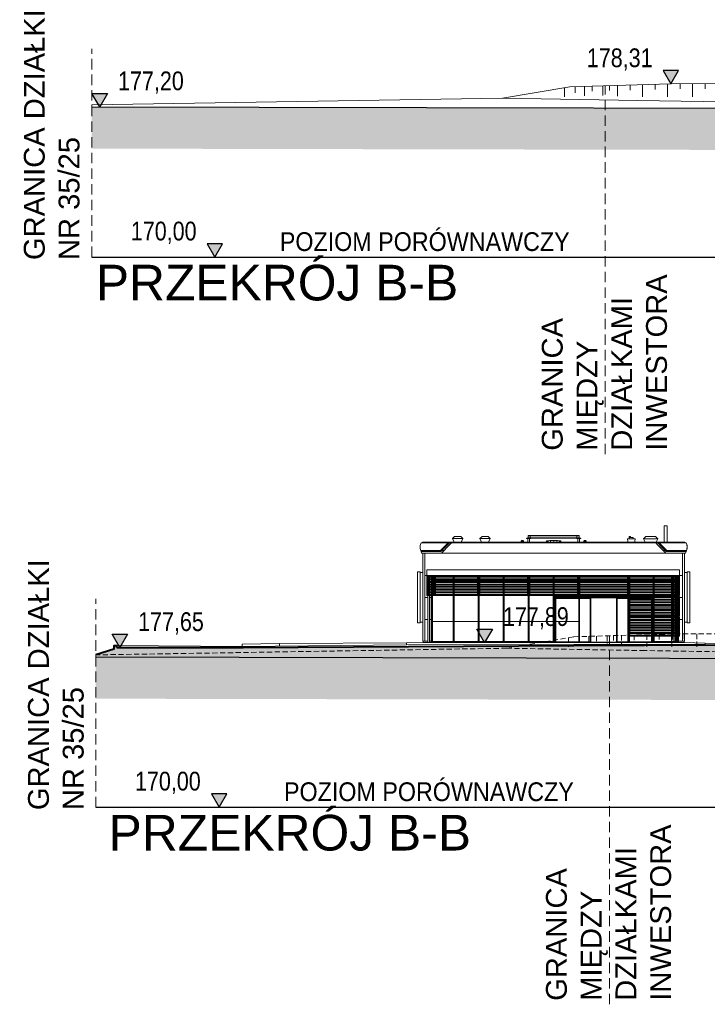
# Model space of a CAD drawing. Header units: metres. Extents: x 964 to 7125, y -212 to 9570.
# Tile 127 of 185: x 2147 to 2180, y 227 to 274. Entities that reach past the tile are written whole.
import ezdxf

# ---------------------------------------------------------------- set-up
doc = ezdxf.new("R2010")
doc.units = ezdxf.units.M
for name, pattern in [('( Dashed )', [0.75, 0.5, -0.25]), ('ACAD_ISO02W100', [15, 12, -3]), ('ACAD_ISO10W100', [18, 12, -3, 0, -3]), ('CIĄGłA', [0]), ('DASH', [0.75, 0.5, -0.25])]:
    doc.linetypes.add(name, pattern=pattern)
for name, color, linetype, lineweight in [('- AGP-1_OPISY', 7, 'Continuous', 13), ('a___widokowa_0.3', 6, 'Continuous', 30), ('AGP1_ELEWACJE', 7, 'Continuous', 15), ('AGP1_OPISY', 7, 'Continuous', 13)]:
    doc.layers.add(name, color=color, linetype=linetype, lineweight=lineweight)
doc.layers.add('AGP1_02_ramy na żaluzje zewn', color=7, linetype='Continuous', lineweight=15, true_color=0x636466)
for name, color, linetype in [('Budowlane - Chodnik', 7, 'Continuous'), ('Budowlane - Obrobki Blacharskie', 7, 'Continuous'), ('Instalacje - CO - Urzadzenia - Nadsufitowe', 7, 'Continuous'), ('Konstrukcja - Fasada', 7, 'Continuous'), ('Konstrukcja - platforma', 7, 'Continuous'), ('wypelnienia kryjace', 250, 'Continuous'), ('Wyposazenie Zew - Blendy Elewacyjne', 7, 'Continuous'), ('Wyposazenie Zew - Mroziki', 7, 'Continuous'), ('zz-odwodnienie', 5, 'Continuous')]:
    doc.layers.add(name, color=color, linetype=linetype)
doc.styles.add('ARIAL', font='arial.ttf')
doc.styles.add('GENERATED_STYLE_2', font='arial.ttf')
doc.styles.get("Standard").update_dxf_attribs({"font": 'arial.ttf'})
pattern_1 = [(95, (-231.1254, -784.56888), (0.14009465, 0.117553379), [0.01905, -0.20955]), (40, (-231.1254, -784.56888), (-0.160018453, 0.110176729), [0.01524, -0.167640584]), (145.451445, (-231.11373, -784.55909), (-0.019923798, 0.227730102), [0.016190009, -0.178090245]), (91.1842, (-231.16133, -784.53296), (0.221410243, 0.161953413), [0.028575, -0.314325]), (141.635558, (-231.14288, -784.51947), (-0.007086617, 0.342826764), [0.024285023, -0.267135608]), (36.184151, (-231.16133, -784.53296), (-0.007086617, 0.342826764), [0.022859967, -0.251459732]), (66, (-231.13439, -784.52398), (0.179519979, 0.034895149), [0.01905, -0.20955]), (11, (-231.13439, -784.52398), (-0.086539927, 0.173941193), [0.01524, -0.16764]), (116.451445, (-231.11943, -784.52108), (0.092980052, 0.208836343), [0.016190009, -0.178089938]), (82.5, (-231.125405, -784.568885), (-0.057605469, 0.0619734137), [0, -0.165608, 0, -0.17018, 0, -0.168275]), (52.5, (-231.125405, -784.568885), (-0.0235897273, 0.1180870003), [0, -0.097028, 0, -0.161798, 0, -0.064135]), (12.5, (-231.16546, -784.60894), (0.099927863, 0.0918261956), [0, -0.0635, 0, -0.19812, 0, -0.26289]), (2.5, (-231.18342, -784.6269), (0.0867639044, 0.122722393), [0, -0.08255, 0, -0.131572, 0, -0.18669])]

# ---------------------------------------------------------------- blocks, each defined once
blk = doc.blocks.new('d_rzędna')
at = {"layer": 'zz-odwodnienie'}
blk.add_hatch(color=0, dxfattribs=at).paths.add_polyline_path([(0, 0), (0.369, 0.639), (-0.369, 0.639)])
at = {"layer": 'zz-odwodnienie', "color": 0}
for p, q in [((-0.369, 0.639), (0, 0)), ((0.369, 0.639), (-0.369, 0.639)), ((-0.369, 0.639), (0, 0)), ((0.369, 0.639), (-0.369, 0.639)), ((0, 0), (0.369, 0.639)), ((0, 0), (0.369, 0.639))]:
    blk.add_line(p, q, dxfattribs=at)
blk = doc.blocks.new('ELEWACJA FRONT  KONST PRZEKROJE TERENOWE')
at = {"color": 18, "lineweight": 5, "true_color": 0x000000}
for p, q in [((17113.6, 8857.5), (17113.6, 9101.5)), ((17126.1, 9101.5), (17113.6, 9101.5)), ((17126.1, 8857.5), (17126.1, 9101.5)), ((17138.5, 9098.5), (17126.1, 9098.5)), ((18393.9, 9098.5), (18406.4, 9098.5)), ((18406.4, 8857.5), (18406.4, 9101.5)), ((18406.4, 9101.5), (18418.9, 9101.5)), ((18418.9, 8857.5), (18418.9, 9101.5)), ((17126.1, 8857.5), (17113.6, 8857.5)), ((17138.5, 8860.5), (17126.1, 8860.5)), ((18393.9, 8860.5), (18406.4, 8860.5)), ((18406.4, 8857.5), (18418.9, 8857.5)), ((17150.6, 8769.5), (17150.6, 8769.5)), ((17150.6, 8769.5), (17150.6, 8769.5)), ((17886.8, 8767), (17776.3, 8767))]:
    blk.add_line(p, q, dxfattribs=at)
for points in [[(17736.2, 9244), (17736.2, 9246), (17736.2, 9250), (17732.2, 9250), (17732.2, 9244)], [(17736.2, 9250), (17741.1, 9250)], [(17737.7, 9246), (17736.2, 9246), (17736.2, 9250)], [(17791.4, 9250), (17796.2, 9250), (17796.2, 9246), (17794.9, 9246)], [(17796.2, 9244), (17796.2, 9246), (17796.2, 9250), (17800.2, 9250), (17800.2, 9244)], [(17400.3, 9068.5), (17400.3, 9076), (17163.3, 9076), (17163.3, 9068.5)], [(17640.3, 9068.5), (17640.3, 9076), (17412.3, 9076), (17412.3, 9068.5)], [(17880.3, 9068.5), (17880.3, 9076), (17652.3, 9076), (17652.3, 9068.5)], [(18120.3, 9068.5), (18120.3, 9076), (17892.3, 9076), (17892.3, 9068.5)], [(18365.3, 9068.5), (18365.3, 9076), (18132.3, 9076), (18132.3, 9068.5)], [(18365.3, 8971), (18365.3, 8978.5), (18132.3, 8978.5), (18132.3, 8971)], [(18365.3, 8873.5), (18365.3, 8881), (18132.3, 8881), (18132.3, 8873.5)]]:
    blk.add_lwpolyline(points, dxfattribs=at)
for points in [[(17736.2, 9246), (17732.2, 9246), (17732.2, 9250), (17736.2, 9250)], [(17735.9, 9246.3), (17732.5, 9246.3), (17732.5, 9249.7), (17735.9, 9249.7)], [(17796.2, 9246), (17800.2, 9246), (17800.2, 9250), (17796.2, 9250)], [(17796.5, 9246.3), (17799.9, 9246.3), (17799.9, 9249.7), (17796.5, 9249.7)], [(17158.3, 8988.5), (17163.3, 8988.5), (17163.3, 9081), (17158.3, 9081)], [(17400.3, 9081), (17163.3, 9081), (17163.3, 9076), (17400.3, 9076)], [(17400.3, 9068.5), (17163.3, 9068.5), (17163.3, 9063.5), (17400.3, 9063.5)], [(17400.3, 8988.5), (17405.3, 8988.5), (17405.3, 9081), (17400.3, 9081)], [(17407.3, 8988.5), (17412.3, 8988.5), (17412.3, 9081), (17407.3, 9081)], [(17640.3, 9081), (17412.3, 9081), (17412.3, 9076), (17640.3, 9076)], [(17640.3, 9068.5), (17412.3, 9068.5), (17412.3, 9063.5), (17640.3, 9063.5)], [(17640.3, 8988.5), (17645.3, 8988.5), (17645.3, 9081), (17640.3, 9081)], [(17647.3, 8988.5), (17652.3, 8988.5), (17652.3, 9081), (17647.3, 9081)], [(17880.3, 9081), (17652.3, 9081), (17652.3, 9076), (17880.3, 9076)], [(17880.3, 9068.5), (17652.3, 9068.5), (17652.3, 9063.5), (17880.3, 9063.5)], [(17880.3, 8988.5), (17885.3, 8988.5), (17885.3, 9081), (17880.3, 9081)], [(17887.3, 8988.5), (17892.3, 8988.5), (17892.3, 9081), (17887.3, 9081)], [(18120.3, 9081), (17892.3, 9081), (17892.3, 9076), (18120.3, 9076)], [(18120.3, 9068.5), (17892.3, 9068.5), (17892.3, 9063.5), (18120.3, 9063.5)], [(18120.3, 8988.5), (18125.3, 8988.5), (18125.3, 9081), (18120.3, 9081)], [(18127.3, 8988.5), (18132.3, 8988.5), (18132.3, 9081), (18127.3, 9081)], [(18365.3, 9081), (18132.3, 9081), (18132.3, 9076), (18365.3, 9076)], [(18365.3, 9068.5), (18132.3, 9068.5), (18132.3, 9063.5), (18365.3, 9063.5)], [(18365.3, 8988.5), (18370.3, 8988.5), (18370.3, 9081), (18365.3, 9081)], [(17400.3, 9056), (17163.3, 9056), (17163.3, 9051), (17400.3, 9051)], [(17400.3, 9043.5), (17163.3, 9043.5), (17163.3, 9038.5), (17400.3, 9038.5)], [(17400.3, 9031), (17163.3, 9031), (17163.3, 9026), (17400.3, 9026)], [(17640.3, 9056), (17412.3, 9056), (17412.3, 9051), (17640.3, 9051)], [(17640.3, 9043.5), (17412.3, 9043.5), (17412.3, 9038.5), (17640.3, 9038.5)], [(17640.3, 9031), (17412.3, 9031), (17412.3, 9026), (17640.3, 9026)], [(17880.3, 9056), (17652.3, 9056), (17652.3, 9051), (17880.3, 9051)], [(17880.3, 9043.5), (17652.3, 9043.5), (17652.3, 9038.5), (17880.3, 9038.5)], [(17880.3, 9031), (17652.3, 9031), (17652.3, 9026), (17880.3, 9026)], [(18120.3, 9056), (17892.3, 9056), (17892.3, 9051), (18120.3, 9051)], [(18120.3, 9043.5), (17892.3, 9043.5), (17892.3, 9038.5), (18120.3, 9038.5)], [(18120.3, 9031), (17892.3, 9031), (17892.3, 9026), (18120.3, 9026)], [(18365.3, 9056), (18132.3, 9056), (18132.3, 9051), (18365.3, 9051)], [(18365.3, 9043.5), (18132.3, 9043.5), (18132.3, 9038.5), (18365.3, 9038.5)], [(18365.3, 9031), (18132.3, 9031), (18132.3, 9026), (18365.3, 9026)], [(17400.3, 9018.5), (17163.3, 9018.5), (17163.3, 9013.5), (17400.3, 9013.5)], [(17400.3, 9006), (17163.3, 9006), (17163.3, 9001), (17400.3, 9001)], [(17400.3, 8993.5), (17163.3, 8993.5), (17163.3, 8988.5), (17400.3, 8988.5)], [(17640.3, 9018.5), (17412.3, 9018.5), (17412.3, 9013.5), (17640.3, 9013.5)], [(17640.3, 9006), (17412.3, 9006), (17412.3, 9001), (17640.3, 9001)], [(17640.3, 8993.5), (17412.3, 8993.5), (17412.3, 8988.5), (17640.3, 8988.5)], [(17880.3, 9018.5), (17652.3, 9018.5), (17652.3, 9013.5), (17880.3, 9013.5)], [(17880.3, 9006), (17652.3, 9006), (17652.3, 9001), (17880.3, 9001)], [(17880.3, 8993.5), (17652.3, 8993.5), (17652.3, 8988.5), (17880.3, 8988.5)], [(18120.3, 9018.5), (17892.3, 9018.5), (17892.3, 9013.5), (18120.3, 9013.5)], [(18120.3, 9006), (17892.3, 9006), (17892.3, 9001), (18120.3, 9001)], [(18120.3, 8993.5), (17892.3, 8993.5), (17892.3, 8988.5), (18120.3, 8988.5)], [(18127.3, 8891), (18132.3, 8891), (18132.3, 8983.5), (18127.3, 8983.5)], [(18365.3, 9018.5), (18132.3, 9018.5), (18132.3, 9013.5), (18365.3, 9013.5)], [(18365.3, 9006), (18132.3, 9006), (18132.3, 9001), (18365.3, 9001)], [(18365.3, 8993.5), (18132.3, 8993.5), (18132.3, 8988.5), (18365.3, 8988.5)], [(18365.3, 8983.5), (18132.3, 8983.5), (18132.3, 8978.5), (18365.3, 8978.5)], [(18365.3, 8891), (18370.3, 8891), (18370.3, 8983.5), (18365.3, 8983.5)], [(18365.3, 8971), (18132.3, 8971), (18132.3, 8966), (18365.3, 8966)], [(18365.3, 8958.5), (18132.3, 8958.5), (18132.3, 8953.5), (18365.3, 8953.5)], [(18365.3, 8946), (18132.3, 8946), (18132.3, 8941), (18365.3, 8941)], [(18365.3, 8933.5), (18132.3, 8933.5), (18132.3, 8928.5), (18365.3, 8928.5)], [(18127.3, 8793.5), (18132.3, 8793.5), (18132.3, 8886), (18127.3, 8886)], [(18365.3, 8921), (18132.3, 8921), (18132.3, 8916), (18365.3, 8916)], [(18365.3, 8908.5), (18132.3, 8908.5), (18132.3, 8903.5), (18365.3, 8903.5)], [(18365.3, 8896), (18132.3, 8896), (18132.3, 8891), (18365.3, 8891)], [(18365.3, 8886), (18132.3, 8886), (18132.3, 8881), (18365.3, 8881)], [(18365.3, 8793.5), (18370.3, 8793.5), (18370.3, 8886), (18365.3, 8886)], [(18365.3, 8873.5), (18132.3, 8873.5), (18132.3, 8868.5), (18365.3, 8868.5)], [(18365.3, 8861), (18132.3, 8861), (18132.3, 8856), (18365.3, 8856)], [(18365.3, 8848.5), (18132.3, 8848.5), (18132.3, 8843.5), (18365.3, 8843.5)], [(18365.3, 8836), (18132.3, 8836), (18132.3, 8831), (18365.3, 8831)], [(18365.3, 8823.5), (18132.3, 8823.5), (18132.3, 8818.5), (18365.3, 8818.5)], [(18365.3, 8811), (18132.3, 8811), (18132.3, 8806), (18365.3, 8806)], [(18365.3, 8798.5), (18132.3, 8798.5), (18132.3, 8793.5), (18365.3, 8793.5)]]:
    blk.add_lwpolyline(points, close=True, dxfattribs=at)
at = {"color": 18, "linetype": 'ACAD_ISO02W100', "lineweight": 5, "ltscale": 0.1, "true_color": 0x000000}
for points in [[(17735.9, 9244), (17735.9, 9246), (17735.9, 9249.7), (17732.5, 9249.7), (17732.5, 9244)], [(17737.4, 9246.3), (17736.2, 9246.3), (17736.2, 9249.7), (17740.6, 9249.7)], [(17792, 9249.7), (17796.2, 9249.7), (17796.2, 9246.3), (17795.2, 9246.3)], [(17796.5, 9244), (17796.5, 9246), (17796.5, 9249.7), (17799.9, 9249.7), (17799.9, 9244)]]:
    blk.add_lwpolyline(points, dxfattribs=at)
at = {"layer": 'a___widokowa_0.3', "color": 18, "lineweight": 5, "true_color": 0x000000}
for p, q in [((17125.9, 9223.3), (17126.3, 9228)), ((17125.9, 9218.5), (17125.9, 9223.3)), ((17126.4, 9213.7), (17125.9, 9218.5)), ((17126.3, 9228), (17127.1, 9232.8)), ((17127.3, 9209), (17126.4, 9213.7)), ((17127.1, 9232.8), (17128.4, 9237.4)), ((17128.6, 9204.4), (17127.3, 9209)), ((17130.1, 9241.8), (17128.4, 9237.4)), ((17130.3, 9241.8), (17130.1, 9241.8)), ((17132.4, 9241.8), (17130.1, 9241.8)), ((17132.4, 9241.8), (17130.3, 9241.8)), ((17133.6, 9241.8), (17132.4, 9241.8)), ((17133.6, 9241.8), (17132.4, 9241.8)), ((17132.4, 9241.8), (17132.4, 9241.8)), ((17137.6, 9241.8), (17133.6, 9241.8)), ((17133.6, 9241.8), (17133.6, 9241.8)), ((18394.9, 9244), (17137.6, 9244)), ((17137.6, 9244), (17137.6, 9241.8)), ((18394.9, 9244), (18394.9, 9241.8)), ((18394.9, 9241.8), (18398.9, 9241.8)), ((18398.9, 9241.8), (18400.1, 9241.8)), ((18398.9, 9241.8), (18398.9, 9241.8)), ((18398.9, 9241.8), (18400.1, 9241.8)), ((18402.1, 9241.8), (18400.1, 9241.8)), ((18400.1, 9241.8), (18400.1, 9241.8)), ((18400.1, 9241.8), (18402.4, 9241.8)), ((18404, 9237.4), (18402.4, 9241.8)), ((18405.2, 9209), (18403.9, 9204.4)), ((18405.3, 9232.8), (18404, 9237.4)), ((18406.1, 9213.7), (18405.2, 9209)), ((18406.2, 9228), (18405.3, 9232.8)), ((18406.6, 9218.5), (18406.1, 9213.7)), ((18406.6, 9223.3), (18406.2, 9228)), ((18406.6, 9223.3), (18406.6, 9218.5)), ((17130.5, 9198.7), (17128.6, 9204.4)), ((17130.5, 9198.7), (17132.9, 9191.8)), ((17227.9, 9191.8), (17132.9, 9191.8)), ((17227.9, 9191.8), (18304.5, 9191.8)), ((18304.5, 9191.8), (18399.6, 9191.8)), ((18399.6, 9191.8), (18401.9, 9198.7)), ((18401.9, 9198.7), (18403.9, 9204.4))]:
    blk.add_line(p, q, dxfattribs=at)
for points in [[(17138.5, 9191.8), (17138.5, 8769), (17140.5, 8769), (17140.5, 8763)], [(18393.9, 8769), (18393.9, 9191.8)], [(18393.9, 8769), (18391.9, 8769), (18391.9, 8763)]]:
    blk.add_lwpolyline(points, dxfattribs=at)
blk.add_lwpolyline([(17158.2, 9112), (18370.2, 9112), (18370.2, 9084), (17158.2, 9084)], close=True, dxfattribs=at)
at = {"layer": 'AGP1_02_ramy na żaluzje zewn', "color": 18, "lineweight": 5, "true_color": 0x000000}
for points in [[(17162, 8988.5), (17166, 8988.5), (17166, 9084), (17162, 9084)], [(17166, 8988.5), (17170, 8988.5), (17170, 9084), (17166, 9084)], [(17189.3, 8988.5), (17193.3, 8988.5), (17193.3, 9084), (17189.3, 9084)], [(17190.3, 8988.5), (17198.3, 8988.5), (17198.3, 9084), (17190.3, 9084)], [(17199.3, 8988.5), (17195.3, 8988.5), (17195.3, 9084), (17199.3, 9084)], [(17401.3, 8988.5), (17405.3, 8988.5), (17405.3, 9084), (17401.3, 9084)], [(17410.3, 8988.5), (17402.3, 8988.5), (17402.3, 9084), (17410.3, 9084)], [(17411.3, 8988.5), (17407.3, 8988.5), (17407.3, 9084), (17411.3, 9084)], [(17641.3, 8988.5), (17645.3, 8988.5), (17645.3, 9084), (17641.3, 9084)], [(17650.3, 8988.5), (17642.3, 8988.5), (17642.3, 9084), (17650.3, 9084)], [(17651.3, 8988.5), (17647.3, 8988.5), (17647.3, 9084), (17651.3, 9084)], [(17881.3, 8988.5), (17885.3, 8988.5), (17885.3, 9084), (17881.3, 9084)], [(17890.3, 8988.5), (17882.3, 8988.5), (17882.3, 9084), (17890.3, 9084)], [(17891.3, 8988.5), (17887.3, 8988.5), (17887.3, 9084), (17891.3, 9084)], [(18121.3, 8988.5), (18125.3, 8988.5), (18125.3, 9084), (18121.3, 9084)], [(18122.3, 8763), (18130.3, 8763), (18130.3, 9084), (18122.3, 9084)], [(18131.3, 8793.5), (18127.3, 8793.5), (18127.3, 9084), (18131.3, 9084)], [(18331.3, 8793.5), (18335.3, 8793.5), (18335.3, 9084), (18331.3, 9084)], [(18332.3, 8763), (18340.3, 8763), (18340.3, 9084), (18332.3, 9084)], [(18341.3, 8793.5), (18337.3, 8793.5), (18337.3, 9084), (18341.3, 9084)], [(18358.6, 8763), (18362.6, 8763), (18362.6, 9084), (18358.6, 9084)], [(18362.6, 8793.5), (18366.6, 8793.5), (18366.6, 9084), (18362.6, 9084)]]:
    blk.add_lwpolyline(points, close=True, dxfattribs=at)
at = {"layer": 'AGP1_02_ramy na żaluzje zewn', "color": 18, "linetype": 'ACAD_ISO10W100', "lineweight": 5, "true_color": 0x000000}
for points in [[(17194.3, 9084), (17194.3, 8988.5)], [(17406.3, 9084), (17406.3, 8988.5)], [(17646.3, 9084), (17646.3, 8988.5)], [(17886.3, 9084), (17886.3, 8988.5)], [(18126.3, 9084), (18126.3, 8763)], [(18336.3, 9084), (18336.3, 8763)]]:
    blk.add_lwpolyline(points, dxfattribs=at)
at = {"layer": 'Budowlane - Chodnik', "color": 18, "lineweight": 5, "true_color": 0x000000}
for p, q in [((17836.3, 8751), (17836.3, 8751)), ((18176.3, 8751), (18176.2, 8751))]:
    blk.add_line(p, q, dxfattribs=at)
blk.add_lwpolyline([(17140.5, 8763), (18391.9, 8763)], dxfattribs=at)
at = {"layer": 'Budowlane - Obrobki Blacharskie', "color": 18, "lineweight": 5, "true_color": 0x000000}
for points in [[(17148.6, 9191.8), (17148.6, 8769)], [(18383.9, 8769), (18383.9, 9191.8)], [(17140.5, 8769), (17163.2, 8769)], [(17170.2, 8769), (17178.5, 8769)], [(18358.2, 8769), (18354, 8769)], [(18391.9, 8769), (18365.2, 8769)]]:
    blk.add_lwpolyline(points, dxfattribs=at)
for points in [[(17170.2, 9084), (17163.2, 9084), (17163.2, 8763), (17170.2, 8763)], [(18365.2, 9084), (18358.2, 9084), (18358.2, 8763), (18365.2, 8763)]]:
    blk.add_lwpolyline(points, close=True, dxfattribs=at)
at = {"layer": 'Instalacje - CO - Urzadzenia - Nadsufitowe', "color": 18, "lineweight": 5, "true_color": 0x000000}
for p, q in [((18297.2, 9244), (18297.2, 9321.8)), ((18297.2, 9321.8), (18297.4, 9321.8)), ((18297.4, 9321.8), (18298.1, 9321.8)), ((18298.1, 9321.8), (18299.1, 9321.8)), ((18299.1, 9321.8), (18300.5, 9321.8)), ((18300.5, 9321.8), (18302.1, 9321.8)), ((18302.1, 9321.8), (18303.8, 9321.8)), ((18303.8, 9321.8), (18305.5, 9321.8)), ((18305.5, 9321.8), (18307.1, 9321.8)), ((18307.1, 9321.8), (18308.4, 9321.8)), ((18308.4, 9321.8), (18309.5, 9321.8)), ((18309.5, 9321.8), (18310.1, 9321.8)), ((18310.1, 9321.8), (18310.4, 9321.8)), ((18310.4, 9244), (18310.4, 9321.8)), ((17281.3, 9261.8), (17291.4, 9271.8)), ((17281.3, 9261.8), (17331.2, 9261.8)), ((17281.3, 9261.8), (17289.6, 9244)), ((17321.1, 9271.8), (17291.4, 9271.8)), ((17331.2, 9261.8), (17321.1, 9271.8)), ((17331.2, 9261.8), (17322.9, 9244)), ((17412.6, 9261.8), (17422.7, 9271.8)), ((17412.6, 9261.8), (17420.9, 9244)), ((17462.5, 9261.8), (17412.6, 9261.8)), ((17452.4, 9271.8), (17422.7, 9271.8)), ((17462.5, 9261.8), (17452.4, 9271.8)), ((17462.5, 9261.8), (17454.2, 9244)), ((18120, 9260.7), (18120.7, 9260.7)), ((18120, 9260.7), (18121.4, 9247.8)), ((18120.7, 9260.7), (18122.5, 9260.7)), ((18122.5, 9260.7), (18125.5, 9260.7)), ((18125.5, 9260.7), (18129.4, 9260.7)), ((18129, 9265.2), (18127.5, 9260.7)), ((18129.4, 9265.8), (18129, 9265.2)), ((18129.3, 9271.8), (18129.2, 9271.8)), ((18129.2, 9265.5), (18129.2, 9271.8)), ((18129.5, 9271.8), (18129.3, 9271.8)), ((18130, 9266), (18129.4, 9265.8)), ((18129.4, 9260.7), (18133.9, 9260.7)), ((18129.9, 9271.8), (18129.5, 9271.8)), ((18130.5, 9271.8), (18129.9, 9271.8)), ((18130, 9266), (18130.3, 9266)), ((18130.3, 9266), (18131.2, 9266)), ((18131.1, 9271.8), (18130.5, 9271.8)), ((18131.8, 9271.8), (18131.1, 9271.8)), ((18131.2, 9266), (18132.6, 9266)), ((18132.4, 9271.8), (18131.8, 9271.8)), ((18133.1, 9271.8), (18132.4, 9271.8)), ((18132.6, 9266), (18134.4, 9266)), ((18133.6, 9271.8), (18133.1, 9271.8)), ((18134, 9271.8), (18133.6, 9271.8)), ((18133.9, 9260.7), (18138.8, 9260.7)), ((18134.3, 9271.8), (18134, 9271.8)), ((18134.4, 9271.8), (18134.3, 9271.8)), ((18134.4, 9266), (18134.4, 9271.8)), ((18134.4, 9266), (18136.5, 9266)), ((18136.5, 9266), (18138.8, 9266)), ((18138.8, 9266), (18141, 9266)), ((18138.8, 9260.7), (18143.6, 9260.7)), ((18141, 9266), (18143.1, 9266)), ((18143.1, 9266), (18144.9, 9266)), ((18143.6, 9260.7), (18148.1, 9260.7)), ((18144.9, 9266), (18146.3, 9266)), ((18146.3, 9266), (18147.2, 9266)), ((18147.2, 9266), (18147.5, 9266)), ((18147.5, 9266), (18148.1, 9265.8)), ((18148.1, 9265.8), (18148.5, 9265.2)), ((18148.1, 9260.7), (18152, 9260.7)), ((18148.5, 9265.2), (18150, 9260.7)), ((18152, 9260.7), (18155, 9260.7)), ((18155, 9260.7), (18156.9, 9260.7)), ((18157.5, 9260.7), (18156.1, 9247.8)), ((18156.9, 9260.7), (18157.5, 9260.7)), ((18197.3, 9259.5), (18208.3, 9271.8)), ((18197.3, 9259.5), (18266.5, 9259.5)), ((18197.3, 9259.5), (18205.3, 9244)), ((18255.5, 9271.8), (18208.3, 9271.8)), ((18266.5, 9259.5), (18255.5, 9271.8)), ((18266.5, 9259.5), (18258.4, 9244)), ((17610.9, 9247.4), (17611.1, 9248.8)), ((17610.9, 9247.4), (17610.9, 9247.1)), ((17610.9, 9247.1), (17610.9, 9246.3)), ((17610.9, 9246.3), (17610.9, 9244.9)), ((17610.9, 9244.9), (17610.9, 9244)), ((17611.1, 9248.8), (17611.6, 9250.1)), ((17611.1, 9244), (17611.6, 9244.9)), ((17611.6, 9244.7), (17611.5, 9244.9)), ((17611.6, 9250.1), (17612.5, 9251.2)), ((17611.6, 9244.9), (17612.5, 9245.7)), ((17612.1, 9244), (17611.6, 9244.7)), ((17612.5, 9251.2), (17613.6, 9252.1)), ((17612.5, 9245.7), (17613.6, 9246.3)), ((17613.6, 9252.1), (17614.9, 9252.6)), ((17613.6, 9246.3), (17614.9, 9246.7)), ((17614.9, 9252.6), (17616.3, 9252.8)), ((17614.9, 9246.7), (17616.3, 9246.8)), ((17616.3, 9252.8), (17617.7, 9252.6)), ((17616.3, 9246.3), (17616.3, 9246.8)), ((17616.3, 9246.8), (17617.7, 9246.7)), ((17616.3, 9244.9), (17616.3, 9246.3)), ((17616.3, 9244), (17616.3, 9244.9)), ((17617.7, 9252.6), (17619, 9252.1)), ((17617.7, 9246.7), (17619, 9246.3)), ((17619, 9252.1), (17620.1, 9251.2)), ((17619, 9246.3), (17620.1, 9245.7)), ((17620.1, 9251.2), (17620.9, 9250.1)), ((17620.1, 9245.7), (17620.9, 9244.9)), ((17620.9, 9244.7), (17620.4, 9244)), ((17620.9, 9250.1), (17621.5, 9248.8)), ((17621, 9244.9), (17620.9, 9244.7)), ((17620.9, 9244.9), (17621.5, 9244)), ((17621.5, 9248.8), (17621.7, 9247.4)), ((17621.7, 9247.4), (17621.7, 9247.1)), ((17621.7, 9247.1), (17621.7, 9246.3)), ((17621.7, 9246.3), (17621.7, 9244.9)), ((17621.7, 9244.9), (17621.7, 9244)), ((17739.9, 9249.4), (17736.8, 9246.8)), ((17736.8, 9246.8), (17737, 9246.7)), ((17737, 9246.7), (17737.4, 9246.3)), ((17737.4, 9246.3), (17738, 9245.7)), ((17738, 9245.7), (17738.8, 9244.9)), ((17738.8, 9244.9), (17739.7, 9244)), ((17743.5, 9251.3), (17739.9, 9249.4)), ((17747.3, 9252.4), (17743.5, 9251.3)), ((17751.3, 9252.8), (17747.3, 9252.4)), ((17781.3, 9252.8), (17751.3, 9252.8)), ((17751.3, 9252.8), (17751.3, 9252.6)), ((17751.3, 9252.6), (17751.3, 9252.1)), ((17751.3, 9252.1), (17751.3, 9251.2)), ((17751.3, 9251.2), (17751.3, 9250.1)), ((17751.3, 9250.1), (17751.3, 9248.8)), ((17751.3, 9248.8), (17751.3, 9247.4)), ((17751.3, 9247.4), (17751.3, 9246)), ((17751.3, 9246), (17751.3, 9244.7)), ((17751.3, 9244.7), (17751.3, 9244)), ((17763.6, 9244.7), (17762.9, 9244)), ((17762.9, 9244), (17763.6, 9244.7)), ((17764.9, 9246), (17763.6, 9244.7)), ((17763.6, 9244.7), (17764.9, 9246)), ((17763.6, 9244.7), (17763.6, 9244.7)), ((17766.3, 9247.4), (17764.9, 9246)), ((17764.9, 9246), (17766.3, 9247.4)), ((17764.9, 9246), (17764.9, 9246)), ((17767.7, 9246), (17766.3, 9247.4)), ((17766.3, 9247.4), (17767.7, 9246)), ((17769, 9244.7), (17767.7, 9246)), ((17767.7, 9246), (17769, 9244.7)), ((17767.7, 9246), (17767.7, 9246)), ((17769.7, 9244), (17769, 9244.7)), ((17769, 9244.7), (17769.7, 9244)), ((17769, 9244.7), (17769, 9244.7)), ((17781.3, 9252.8), (17781.3, 9252.6)), ((17781.3, 9252.8), (17785.2, 9252.4)), ((17781.3, 9252.6), (17781.3, 9252.1)), ((17781.3, 9252.1), (17781.3, 9251.2)), ((17781.3, 9251.2), (17781.3, 9250.1)), ((17781.3, 9250.1), (17781.3, 9248.8)), ((17781.3, 9248.8), (17781.3, 9247.4)), ((17781.3, 9247.4), (17781.3, 9246)), ((17781.3, 9246), (17781.3, 9244.7)), ((17781.3, 9244.7), (17781.3, 9244)), ((17785.2, 9252.4), (17789.1, 9251.3)), ((17789.1, 9251.3), (17792.6, 9249.4)), ((17792.6, 9249.4), (17795.7, 9246.8)), ((17792.9, 9244), (17793.8, 9244.9)), ((17793.8, 9244.9), (17794.6, 9245.7)), ((17794.6, 9245.7), (17795.2, 9246.3)), ((17795.2, 9246.3), (17795.6, 9246.7)), ((17795.6, 9246.7), (17795.7, 9246.8)), ((17910.9, 9247.4), (17911.1, 9248.8)), ((17910.9, 9247.4), (17910.9, 9247.1)), ((17910.9, 9247.1), (17910.9, 9246.3)), ((17910.9, 9246.3), (17910.9, 9244.9)), ((17910.9, 9244.9), (17910.9, 9244)), ((17911.1, 9248.8), (17911.6, 9250.1)), ((17911.1, 9244), (17911.6, 9244.9)), ((17911.6, 9244.7), (17911.5, 9244.9)), ((17911.6, 9250.1), (17912.5, 9251.2)), ((17911.6, 9244.9), (17912.5, 9245.7)), ((17912.1, 9244), (17911.6, 9244.7)), ((17912.5, 9251.2), (17913.6, 9252.1)), ((17912.5, 9245.7), (17913.6, 9246.3)), ((17913.6, 9252.1), (17914.9, 9252.6)), ((17913.6, 9246.3), (17914.9, 9246.7)), ((17914.9, 9252.6), (17916.3, 9252.8)), ((17914.9, 9246.7), (17916.3, 9246.8)), ((17916.3, 9252.8), (17917.7, 9252.6)), ((17916.3, 9246.3), (17916.3, 9246.8)), ((17916.3, 9246.8), (17917.7, 9246.7)), ((17916.3, 9244.9), (17916.3, 9246.3)), ((17916.3, 9244), (17916.3, 9244.9)), ((17917.7, 9252.6), (17919, 9252.1)), ((17917.7, 9246.7), (17919, 9246.3)), ((17919, 9252.1), (17920.1, 9251.2)), ((17919, 9246.3), (17920.1, 9245.7)), ((17920.1, 9251.2), (17920.9, 9250.1)), ((17920.1, 9245.7), (17920.9, 9244.9)), ((17920.9, 9244.7), (17920.4, 9244)), ((17920.9, 9250.1), (17921.5, 9248.8)), ((17921, 9244.9), (17920.9, 9244.7)), ((17920.9, 9244.9), (17921.5, 9244)), ((17921.5, 9248.8), (17921.7, 9247.4)), ((17921.7, 9247.4), (17921.7, 9247.1)), ((17921.7, 9247.1), (17921.7, 9246.3)), ((17921.7, 9246.3), (17921.7, 9244.9)), ((17921.7, 9244.9), (17921.7, 9244)), ((18121.4, 9247.8), (18121.7, 9246.6)), ((18121.7, 9246.6), (18122.3, 9245.5)), ((18122.3, 9245.5), (18123.1, 9244.6)), ((18123.1, 9244.6), (18123.9, 9244)), ((18154.5, 9244.6), (18153.7, 9244)), ((18155.3, 9245.5), (18154.5, 9244.6)), ((18155.8, 9246.6), (18155.3, 9245.5)), ((18156.1, 9247.8), (18155.8, 9246.6))]:
    blk.add_line(p, q, dxfattribs=at)
at = {"layer": 'Konstrukcja - Fasada', "color": 18, "lineweight": 5, "true_color": 0x000000}
for p, q in [((17766.3, 9079), (17764.3, 9079)), ((17883.8, 9065), (17884.3, 9064.5)), ((17888.3, 9060.5), (17888.8, 9060)), ((18124.3, 9060.5), (18123.8, 9060)), ((18128.8, 9065), (18128.3, 9064.5)), ((17764.3, 8768), (17764.3, 8984)), ((17768.3, 8986.5), (17768.3, 8981.5)), ((17768.3, 8768), (17768.3, 8981.5)), ((17768.3, 8981.5), (17773.3, 8976.5)), ((17773.3, 8864), (17773.3, 8976.5)), ((17776.3, 8973.5), (17776.3, 8767)), ((17886.8, 8973.5), (17776.3, 8973.5)), ((17886.8, 8767), (17886.8, 8973.5)), ((17889.8, 8976.5), (17889.8, 8764)), ((17941, 8973.5), (17889.8, 8973.5)), ((17941, 8767), (17941, 8973.5)), ((17944, 8976.5), (17944, 8764)), ((18068.5, 8976.5), (18068.5, 8764)), ((18071.5, 8973.5), (18122.8, 8973.5)), ((18071.5, 8767), (18071.5, 8973.5)), ((18122.8, 8764), (18122.8, 8976.5)), ((18236.3, 8973.5), (18125.8, 8973.5)), ((18125.8, 8973.5), (18125.8, 8767)), ((18236.3, 8767), (18236.3, 8973.5)), ((18244.3, 8981.5), (18239.3, 8976.5)), ((18239.3, 8976.5), (18239.3, 8764)), ((18244.3, 8986.5), (18244.3, 8981.5)), ((18244.3, 8768), (18244.3, 8981.5)), ((17889.8, 8767), (17941, 8767)), ((18122.8, 8767), (18071.5, 8767)), ((18125.8, 8767), (18236.3, 8767))]:
    blk.add_line(p, q, dxfattribs=at)
for points in [[(18354, 9083), (18354, 9084), (17178.5, 9084), (17178.5, 9083)], [(17181.6, 9079), (17181.6, 8768)], [(17184.6, 9065), (17184.6, 9079)], [(18347.9, 9079), (18347.9, 9065)], [(18350.9, 8768), (18350.9, 9079)], [(17184.6, 8768), (17184.6, 9060)], [(17888.3, 9065), (18124.3, 9065)], [(17888.3, 9060), (18124.3, 9060)], [(18347.9, 9060), (18347.9, 8768)], [(17773.3, 8976.5), (18239.3, 8976.5)], [(17768.3, 8764), (18244.3, 8764)]]:
    blk.add_lwpolyline(points, dxfattribs=at)
for points in [[(17178.5, 9079), (18354, 9079), (18354, 9083), (17178.5, 9083)], [(17178.5, 8768), (17181.4, 8768), (17181.4, 9079), (17178.5, 9079)], [(17284.3, 8768), (17288.3, 8768), (17288.3, 9079), (17284.3, 9079)], [(17404.3, 8768), (17408.3, 8768), (17408.3, 9079), (17404.3, 9079)], [(17524.3, 8768), (17528.3, 8768), (17528.3, 9079), (17524.3, 9079)], [(17644.3, 8768), (17648.3, 8768), (17648.3, 9079), (17644.3, 9079)], [(17764.3, 8768), (17768.3, 8768), (17768.3, 9079), (17764.3, 9079)], [(17884.3, 8986.5), (17888.3, 8986.5), (17888.3, 9079), (17884.3, 9079)], [(18128.3, 9079), (18124.3, 9079), (18124.3, 8986.5), (18128.3, 8986.5)], [(18244.3, 9079), (18248.3, 9079), (18248.3, 8768), (18244.3, 8768)], [(18354, 9079), (18351.2, 9079), (18351.2, 8768), (18354, 8768)], [(17284.3, 9065), (17182.6, 9065), (17182.6, 9060), (17284.3, 9060)], [(17288.3, 9065), (17404.3, 9065), (17404.3, 9060), (17288.3, 9060)], [(17408.3, 9065), (17524.3, 9065), (17524.3, 9060), (17408.3, 9060)], [(17528.3, 9065), (17644.3, 9065), (17644.3, 9060), (17528.3, 9060)], [(17648.3, 9065), (17764.3, 9065), (17764.3, 9060), (17648.3, 9060)], [(17768.3, 9065), (17884.3, 9065), (17884.3, 9060), (17768.3, 9060)], [(18128.3, 9060), (18244.3, 9060), (18244.3, 9065), (18128.3, 9065)], [(18248.3, 9060), (18349.9, 9060), (18349.9, 9065), (18248.3, 9065)], [(17768.3, 8986.5), (18244.3, 8986.5), (18244.3, 8981.5), (17768.3, 8981.5)], [(17768.3, 8768), (17178.5, 8768), (17178.5, 8764), (17768.3, 8764)], [(18354, 8768), (18244.3, 8768), (18244.3, 8764), (18354, 8764)]]:
    blk.add_lwpolyline(points, close=True, dxfattribs=at)
at = {"layer": 'Konstrukcja - platforma', "color": 18, "lineweight": 5, "true_color": 0x000000}
for points in [[(17636.2, 9264), (17656.2, 9264), (17656.2, 9263), (17636.2, 9263)], [(17656.2, 9263), (17636.2, 9263), (17636.2, 9262), (17656.2, 9262)], [(17649.2, 9276), (17883.2, 9276), (17883.2, 9275.1), (17649.2, 9275.1)], [(17883.2, 9264.9), (17649.2, 9264.9), (17649.2, 9264), (17883.2, 9264)], [(17876.2, 9264), (17896.2, 9264), (17896.2, 9263), (17876.2, 9263)], [(17896.2, 9263), (17876.2, 9263), (17876.2, 9262), (17896.2, 9262)]]:
    blk.add_lwpolyline(points, close=True, dxfattribs=at)
for points in [[(17642.2, 9244), (17642.2, 9262), (17650.2, 9262), (17650.2, 9244)], [(17643.5, 9276), (17649, 9276), (17649, 9275.1), (17644.2, 9275.1), (17644.2, 9264.9), (17649, 9264.9), (17649, 9264), (17643.5, 9264), (17643.5, 9276)], [(17645.7, 9275), (17654.2, 9275), (17654.2, 9265), (17645.7, 9265), (17644.2, 9266.5), (17644.2, 9273.5), (17645.7, 9275)], [(17878.2, 9275), (17886.7, 9275), (17888.2, 9273.5), (17888.2, 9266.5), (17886.7, 9265), (17878.2, 9265), (17878.2, 9275)], [(17882.2, 9244), (17882.2, 9262), (17890.3, 9262), (17890.3, 9244)], [(17883.5, 9276), (17889, 9276), (17889, 9264), (17883.5, 9264), (17883.5, 9264.9), (17888.3, 9264.9), (17888.3, 9275.1), (17883.5, 9275.1), (17883.5, 9276)]]:
    blk.add_lwpolyline(points, dxfattribs=at)
at = {"layer": 'wypelnienia kryjace', "color": 18, "lineweight": 5, "true_color": 0x000000}
for p, q in [((17178.5, 9084), (17148.6, 9084)), ((17163.2, 9083.7), (17148.6, 9083.7)), ((17178.5, 9083.7), (17170.2, 9083.7)), ((18383.9, 9084), (18354, 9084)), ((18358.2, 9083.7), (18354, 9083.7)), ((18383.9, 9083.7), (18365.2, 9083.7)), ((17163.2, 8979), (17148.6, 8979)), ((17163.2, 8978.7), (17148.6, 8978.7)), ((17178.5, 8979), (17170.2, 8979)), ((17178.5, 8978.7), (17170.2, 8978.7)), ((18358.2, 8979), (18354, 8979)), ((18358.2, 8978.7), (18354, 8978.7)), ((18383.9, 8979), (18365.2, 8979)), ((18383.9, 8978.7), (18365.2, 8978.7)), ((17163.2, 8874), (17148.6, 8874)), ((17163.2, 8873.7), (17148.6, 8873.7)), ((17178.5, 8874), (17170.2, 8874)), ((17178.5, 8873.7), (17170.2, 8873.7)), ((18358.2, 8874), (18354, 8874)), ((18358.2, 8873.7), (18354, 8873.7)), ((18383.9, 8874), (18365.2, 8874)), ((18383.9, 8873.7), (18365.2, 8873.7))]:
    blk.add_line(p, q, dxfattribs=at)
at = {"layer": 'Wyposazenie Zew - Blendy Elewacyjne', "color": 18, "lineweight": 5, "true_color": 0x000000}
for p, q in [((17126.5, 9227.8), (17126.1, 9222.9)), ((17126.1, 9222.9), (17126.1, 9218)), ((17126.1, 9218), (17126.7, 9213.1)), ((17127.3, 9232.6), (17126.5, 9227.8)), ((17126.7, 9213.1), (17127.7, 9208.4)), ((17128.6, 9237.3), (17127.3, 9232.6)), ((17127.7, 9208.4), (17129.1, 9203.7)), ((17130.2, 9241.6), (17128.6, 9237.3)), ((17130.2, 9241.6), (17261.2, 9241.6)), ((17132.4, 9241.8), (17132.3, 9241.6)), ((17133.6, 9241.6), (17133.6, 9241.8)), ((17135.6, 9241.8), (18397, 9241.8)), ((17227.9, 9208.4), (17223.2, 9203.7)), ((17228.5, 9208.9), (17223.9, 9204.3)), ((17232.7, 9213.1), (17227.9, 9208.4)), ((17233.2, 9213.7), (17228.5, 9208.9)), ((17235.3, 9208.9), (17230.7, 9204.3)), ((17235.4, 9209), (17230.8, 9204.4)), ((17237.6, 9218), (17232.7, 9213.1)), ((17235.1, 9215.5), (17233.2, 9213.7)), ((17240, 9213.7), (17235.3, 9208.9)), ((17240.1, 9213.7), (17235.4, 9209)), ((17242.5, 9222.9), (17237.6, 9218)), ((17244.8, 9218.4), (17240, 9213.7)), ((17244.9, 9218.5), (17240.1, 9213.7)), ((17245.1, 9209), (17240.5, 9204.4)), ((17242.5, 9222.9), (17247.3, 9227.8)), ((17249.6, 9223.2), (17244.8, 9218.4)), ((17249.7, 9223.3), (17244.9, 9218.5)), ((17249.8, 9213.7), (17245.1, 9209)), ((17247.3, 9227.8), (17252.2, 9232.6)), ((17249.6, 9223.2), (17254.4, 9228)), ((17249.7, 9223.3), (17254.4, 9228)), ((17254.6, 9218.5), (17249.8, 9213.7)), ((17252.2, 9232.6), (17256.9, 9237.3)), ((17254.4, 9228), (17259.1, 9232.8)), ((17254.4, 9228), (17259.1, 9232.8)), ((17259.4, 9223.3), (17254.6, 9218.5)), ((17261.2, 9241.6), (17256.9, 9237.3)), ((17259.1, 9232.8), (17263.7, 9237.4)), ((17259.1, 9232.8), (17263.8, 9237.4)), ((17259.4, 9223.3), (17264.2, 9228)), ((17261.1, 9241.6), (17261.4, 9241.8)), ((17261.4, 9241.8), (17268.1, 9241.8)), ((17263.7, 9237.4), (17268.1, 9241.8)), ((17263.8, 9237.4), (17268.1, 9241.8)), ((17264.2, 9228), (17268.9, 9232.8)), ((17268.1, 9241.8), (17277.9, 9241.8)), ((17268.9, 9232.8), (17273.5, 9237.4)), ((17273.5, 9237.4), (17277.9, 9241.8)), ((18254.6, 9241.8), (18264.3, 9241.8)), ((18259, 9237.4), (18254.6, 9241.8)), ((18263.6, 9232.8), (18259, 9237.4)), ((18268.3, 9228), (18263.6, 9232.8)), ((18264.3, 9241.8), (18271.1, 9241.8)), ((18268.8, 9237.4), (18264.3, 9241.8)), ((18264.3, 9241.8), (18268.7, 9237.4)), ((18273.1, 9223.3), (18268.3, 9228)), ((18273.3, 9232.8), (18268.7, 9237.4)), ((18273.4, 9232.8), (18268.8, 9237.4)), ((18271.1, 9241.8), (18271.3, 9241.6)), ((18402.2, 9241.6), (18271.2, 9241.6)), ((18275.6, 9237.3), (18271.2, 9241.6)), ((18277.9, 9218.5), (18273.1, 9223.3)), ((18278, 9228), (18273.3, 9232.8)), ((18278.1, 9228), (18273.4, 9232.8)), ((18280.3, 9232.6), (18275.6, 9237.3)), ((18282.6, 9213.7), (18277.9, 9218.5)), ((18282.8, 9223.3), (18278, 9228)), ((18282.9, 9223.2), (18278.1, 9228)), ((18285.1, 9227.8), (18280.3, 9232.6)), ((18287.3, 9209), (18282.6, 9213.7)), ((18287.6, 9218.5), (18282.8, 9223.3)), ((18287.7, 9218.4), (18282.9, 9223.2)), ((18290, 9222.9), (18285.1, 9227.8)), ((18291.9, 9204.4), (18287.3, 9209)), ((18292.4, 9213.7), (18287.6, 9218.5)), ((18292.5, 9213.7), (18287.7, 9218.4)), ((18294.9, 9218), (18290, 9222.9)), ((18297.1, 9209), (18292.4, 9213.7)), ((18297.2, 9208.9), (18292.5, 9213.7)), ((18299.8, 9213.1), (18294.9, 9218)), ((18301.7, 9204.4), (18297.1, 9209)), ((18301.8, 9204.3), (18297.2, 9208.9)), ((18299.3, 9213.7), (18297.4, 9215.5)), ((18304, 9208.9), (18299.3, 9213.7)), ((18304.6, 9208.4), (18299.8, 9213.1)), ((18308.6, 9204.3), (18304, 9208.9)), ((18309.3, 9203.7), (18304.6, 9208.4)), ((18398.9, 9241.6), (18398.9, 9241.8)), ((18400.2, 9241.6), (18400.1, 9241.8)), ((18402.1, 9241.8), (18402.4, 9241.8)), ((18403.9, 9237.3), (18402.2, 9241.6)), ((18403.4, 9203.7), (18404.8, 9208.4)), ((18405.2, 9232.6), (18403.9, 9237.3)), ((18404.8, 9208.4), (18405.8, 9213.1)), ((18406, 9227.8), (18405.2, 9232.6)), ((18405.8, 9213.1), (18406.3, 9218)), ((18406.4, 9222.9), (18406, 9227.8)), ((18406.3, 9218), (18406.4, 9222.9)), ((17129.1, 9203.7), (17129.1, 9203.5)), ((17223.2, 9203.7), (17129.1, 9203.7)), ((17129.1, 9203.5), (17223.1, 9203.5)), ((17130.5, 9198.7), (17225.1, 9198.7)), ((17131.1, 9203.5), (17132.3, 9199.4)), ((17132.3, 9199.4), (17132.5, 9198.8)), ((17225.8, 9199.4), (17132.3, 9199.4)), ((17225.1, 9198.8), (17132.5, 9198.8)), ((17133.6, 9198.7), (17133.6, 9198.8)), ((17223.9, 9204.3), (17223.1, 9203.6)), ((17223.2, 9203.7), (17223.1, 9203.5)), ((17223.1, 9203.6), (17223.1, 9203.6)), ((17230.7, 9204.3), (17223.9, 9204.3)), ((17225.1, 9198.7), (17230.8, 9204.4)), ((17225.8, 9199.4), (17225.1, 9198.8)), ((17230.7, 9204.3), (17225.8, 9199.4)), ((17240.5, 9204.4), (17227.9, 9191.8)), ((17240.5, 9204.4), (17230.8, 9204.4)), ((18304.5, 9191.8), (18291.9, 9204.4)), ((18291.9, 9204.4), (18301.7, 9204.4)), ((18307.4, 9198.7), (18301.7, 9204.4)), ((18306.7, 9199.4), (18301.8, 9204.3)), ((18301.8, 9204.3), (18308.6, 9204.3)), ((18307.3, 9198.8), (18306.7, 9199.4)), ((18306.7, 9199.4), (18400.1, 9199.4)), ((18307.3, 9198.8), (18399.9, 9198.8)), ((18401.9, 9198.7), (18307.4, 9198.7)), ((18309.4, 9203.6), (18308.6, 9204.3)), ((18309.4, 9203.5), (18309.3, 9203.7)), ((18309.3, 9203.7), (18403.4, 9203.7)), ((18309.4, 9203.6), (18309.4, 9203.6)), ((18403.3, 9203.5), (18309.4, 9203.5)), ((18398.9, 9198.7), (18398.9, 9198.8)), ((18399.9, 9198.8), (18400.1, 9199.4)), ((18400.1, 9199.4), (18401.3, 9203.5)), ((18403.3, 9203.5), (18403.4, 9203.7))]:
    blk.add_line(p, q, dxfattribs=at)
at = {"layer": 'Wyposazenie Zew - Mroziki', "color": 18, "lineweight": 5, "true_color": 0x000000}
for p, q in [((17184.6, 8864), (17284.3, 8864)), ((17288.3, 8864), (17404.3, 8864)), ((17408.3, 8864), (17524.3, 8864)), ((17528.3, 8864), (17644.3, 8864)), ((17648.3, 8864), (17764.3, 8864)), ((17773.3, 8764), (17773.3, 8864)), ((17776.3, 8864), (17886.8, 8864))]:
    blk.add_line(p, q, dxfattribs=at)

msp = doc.modelspace()

# ---------------------------------------------------------------- hatches: boundary and pattern name
at = {"transparency": 33554559}
h = msp.add_hatch(color=256, dxfattribs=at)
h.dxf.hatch_style = 1
h.paths.add_polyline_path([(2175.587, 270.041), (2150.945, 270.092), (2150.945, 268.092), (2175.587, 268.041)])
h.paths.add_polyline_path([(2200.622, 269.992), (2175.587, 270.041), (2175.587, 268.041), (2200.622, 267.992)])
at = {"lineweight": 9, "true_color": 0xed1f24}
h = msp.add_hatch(dxfattribs=at)
h.set_pattern_fill('AR-CONC', color=240, scale=0.001, angle=45)
h.set_pattern_definition(pattern_1)
h.paths.add_polyline_path([(2170.85, 244.132), (2171.519, 244.246), (2158.219, 244.162), (2152.156, 244.162), (2152.156, 244.242), (2152.006, 244.242), (2152.006, 244.092), (2151.144, 243.812)])
h.paths.add_polyline_path([(2175.787, 244.049), (2170.85, 244.132), (2151.144, 243.812), (2151.144, 243.712), (2175.787, 243.661)])
h = msp.add_hatch(dxfattribs=at)
h.set_pattern_fill('AR-CONC', color=240, scale=0.001, angle=45)
h.set_pattern_definition(pattern_1)
h.paths.add_polyline_path([(2177.341, 244.022), (2175.787, 244.049), (2175.787, 243.661), (2199.31, 243.612), (2197.781, 243.822), (2194.02, 243.782), (2189.289, 243.812), (2186.728, 243.872)], flags=17)
h.paths.add_polyline_path([(2198.131, 244.182), (2196.331, 244.182), (2196.331, 244.062), (2191.331, 244.112), (2184.23, 244.312), (2175.787, 244.271), (2175.787, 244.049), (2177.341, 244.022), (2186.728, 243.872), (2189.289, 243.812), (2194.02, 243.782), (2197.781, 243.822), (2199.31, 243.612), (2198.131, 244.032)])
h.paths.add_polyline_path([(2175.787, 244.271), (2174.082, 244.262), (2171.519, 244.246), (2170.85, 244.132), (2175.787, 244.049)])
at = {"transparency": 33554559}
h = msp.add_hatch(color=256, dxfattribs=at)
h.dxf.hatch_style = 1
h.paths.add_polyline_path([(2175.787, 243.661), (2151.144, 243.712), (2151.144, 241.712), (2175.787, 241.661)])
h.paths.add_polyline_path([(2200.821, 243.612), (2175.787, 243.661), (2175.787, 241.661), (2200.821, 241.612)])

# ---------------------------------------------------------------- linework, layer by layer
at = {"layer": '- AGP-1_OPISY', "color": 251, "linetype": 'CIĄGłA', "lineweight": 9, "true_color": 0x636466}
for points in [[(2170.651, 270.512), (2173.883, 271.062), (2178.735, 271.202), (2186.971, 271.212), (2189.09, 271.612), (2195.993, 271.622), (2197.661, 271.192)], [(2174.138, 271.07), (2174.138, 270.768)], [(2174.595, 271.083), (2174.595, 270.623)], [(2174.963, 271.093), (2174.963, 270.852)], [(2175.473, 271.108), (2175.473, 270.641)], [(2175.788, 271.117), (2175.788, 270.886)], [(2176.163, 271.128), (2176.163, 270.603)], [(2176.776, 271.146), (2176.776, 270.896)], [(2177.376, 271.163), (2177.376, 270.577)], [(2177.976, 271.18), (2177.976, 270.93)], [(2178.576, 271.198), (2178.576, 270.577)], [(2179.176, 271.203), (2179.176, 270.953)], [(2179.776, 271.203), (2179.776, 270.577)], [(2180.376, 271.204), (2180.376, 270.954)], [(2173.622, 271.018), (2173.622, 270.577)], [(2170.651, 270.512), (2150.945, 270.192)], [(2150.945, 270.092), (2150.945, 270.192)], [(2170.651, 270.512), (2177.142, 270.402), (2186.529, 270.252), (2189.09, 270.192), (2193.82, 270.162), (2197.581, 270.202)], [(2151.144, 243.712), (2151.144, 243.812)]]:
    msp.add_lwpolyline(points, dxfattribs=at)
at = {"layer": '- AGP-1_OPISY', "color": 242, "linetype": 'CIĄGłA', "lineweight": 40, "true_color": 0xcd2027}
for points in [[(2152.156, 244.162), (2152.156, 244.242), (2152.006, 244.242), (2152.006, 244.092), (2151.144, 243.812)], [(2152.156, 244.162), (2158.219, 244.162), (2174.082, 244.262), (2184.23, 244.312), (2191.331, 244.112), (2196.331, 244.062)]]:
    msp.add_lwpolyline(points, dxfattribs=at)
at = {"color": 18, "linetype": 'DASH', "lineweight": 9, "true_color": 0x000000}
for points in [[(2150.945, 262.892), (2150.945, 272.874)], [(2175.587, 253.435), (2175.587, 271.111)], [(2151.144, 236.512), (2151.144, 246.494)], [(2175.787, 227.056), (2175.787, 244.732)]]:
    msp.add_lwpolyline(points, dxfattribs=at)
at = {"lineweight": 30}
for points in [[(2150.945, 270.092), (2199.11, 269.992)], [(2151.144, 243.712), (2199.31, 243.612)]]:
    msp.add_lwpolyline(points, dxfattribs=at)
at = {"color": 242, "true_color": 0xcd2027}
for points in [[(2150.945, 262.892), (2199.11, 262.892)], [(2151.144, 236.512), (2199.31, 236.512)]]:
    msp.add_lwpolyline(points, dxfattribs=at)
at = {"color": 251, "linetype": '( Dashed )', "lineweight": 20, "ltscale": 0.5, "true_color": 0x636466}
for points in [[(2170.85, 244.132), (2174.082, 244.682), (2178.934, 244.822), (2187.17, 244.832), (2189.289, 245.232), (2196.192, 245.242), (2197.861, 244.812)], [(2173.821, 244.638), (2173.821, 244.197)], [(2174.337, 244.69), (2174.337, 244.388)], [(2174.795, 244.703), (2174.795, 244.243)], [(2175.162, 244.714), (2175.162, 244.472)], [(2175.672, 244.728), (2175.672, 244.261)], [(2175.987, 244.737), (2175.987, 244.506)], [(2176.363, 244.748), (2176.363, 244.223)], [(2176.976, 244.766), (2176.976, 244.516)], [(2177.576, 244.783), (2177.576, 244.197)], [(2178.176, 244.801), (2178.176, 244.55)], [(2178.776, 244.818), (2178.776, 244.197)], [(2179.376, 244.823), (2179.376, 244.573)], [(2179.976, 244.824), (2179.976, 244.197)], [(2170.85, 244.132), (2151.144, 243.812)], [(2170.85, 244.132), (2177.341, 244.022), (2186.728, 243.872), (2189.289, 243.812), (2194.02, 243.782), (2197.781, 243.822)]]:
    msp.add_lwpolyline(points, dxfattribs=at)
at = {"color": 18, "lineweight": 9, "true_color": 0x000000}
for points in [[(2152.156, 244.242), (2152.156, 244.262), (2152.006, 244.262), (2152.006, 244.242)], [(2158.16, 244.212), (2152.156, 244.262)], [(2158.16, 244.212), (2158.16, 244.332), (2159.953, 244.351)], [(2166.053, 244.292), (2158.16, 244.212)], [(2166.053, 244.392), (2159.953, 244.351)], [(2159.953, 244.231), (2159.953, 244.351)], [(2166.053, 244.292), (2166.053, 244.392), (2166.85, 244.406)], [(2172.481, 244.312), (2166.053, 244.292)], [(2172.481, 244.312), (2180.384, 244.333)], [(2180.384, 244.362), (2180.384, 244.382), (2179.384, 244.406), (2179.364, 244.406)], [(2191.331, 244.232), (2180.384, 244.362)], [(2180.384, 244.362), (2180.384, 244.333)]]:
    msp.add_lwpolyline(points, dxfattribs=at)

# ---------------------------------------------------------------- block references
at = {"layer": 'AGP1_ELEWACJE', "color": 1, "lineweight": 0, "xscale": 0.01, "yscale": 0.01, "zscale": 0.01}
msp.add_blockref('ELEWACJA FRONT  KONST PRZEKROJE TERENOWE', (1995.445, 156.776), dxfattribs=at)
at = {"layer": 'zz-odwodnienie'}
for p in [(2178.735, 271.202), (2156.859, 262.892), (2157.058, 236.512)]:
    msp.add_blockref('d_rzędna', p, dxfattribs=at)
at = {"layer": 'zz-odwodnienie', "xscale": -1}
for p in [(2151.329, 270.096), (2152.292, 244.162), (2169.798, 244.406)]:
    msp.add_blockref('d_rzędna', p, dxfattribs=at)

# ---------------------------------------------------------------- texts
at = {"layer": 'AGP1_OPISY', "color": 18, "linetype": 'Continuous', "lineweight": 5, "true_color": 0x000000, "char_height": 1, "width": 47.22046, "attachment_point": 1, "rotation": 90, "style": 'GENERATED_STYLE_2'}
for s, insert in [('GRANICA DZIAŁKI\\PNR 35/25', (2147.692, 262.748)), ('\\A1;GRANICA \\PMIĘDZY \\PDZIAŁKAMI \\PINWESTORA', (2172.54, 253.604)), ('GRANICA DZIAŁKI\\PNR 35/25', (2147.892, 236.368)), ('\\A1;GRANICA \\PMIĘDZY \\PDZIAŁKAMI \\PINWESTORA', (2172.74, 227.224))]:
    msp.add_mtext(s, dxfattribs=dict(at, insert=insert))
at = {"layer": 'AGP1_OPISY', "color": 18, "linetype": 'Continuous', "lineweight": 40, "true_color": 0x000000, "char_height": 1.71, "width": 59.02557, "attachment_point": 1, "style": 'ARIAL'}
for insert in [(2151.144, 262.521), (2151.756, 236.141)]:
    msp.add_mtext('PRZEKRÓJ B-B', dxfattribs=dict(at, insert=insert))
at = {"layer": 'zz-odwodnienie', "width": 0.888889}
for p in [(2159.971, 263.181), (2160.171, 236.801)]:
    msp.add_text('POZIOM PORÓWNAWCZY', height=0.9, dxfattribs=at).set_placement(p)
at = {"layer": 'zz-odwodnienie', "char_height": 0.9, "width": 5.78409}
for s, insert, attachment_point in [('{\\fArial Narrow|b0|i0|c238|p34;178,31}', (2174.7, 272.897), 1), ('{\\fArial Narrow|b0|i0|c238|p34;177,20}', (2155.364, 271.791), 3), ('{\\fArial Narrow|b0|i0|c238|p34;170,00}', (2152.824, 264.587), 1), ('{\\fArial Narrow|b0|i0|c238|p34;170,00}', (2153.023, 238.207), 1)]:
    msp.add_mtext(s, dxfattribs=dict(at, insert=insert, attachment_point=attachment_point))
at = {"layer": 'zz-odwodnienie', "color": 242, "true_color": 0xcd2027, "char_height": 0.9, "width": 5.78409, "attachment_point": 3}
for s, insert in [('{\\fArial Narrow|b0|i0|c238|p34;177,89}', (2173.832, 246.1)), ('{\\fArial Narrow|b0|i0|c238|p34;177,65}', (2156.326, 245.857))]:
    msp.add_mtext(s, dxfattribs=dict(at, insert=insert))

doc.saveas('drawing.dxf')
